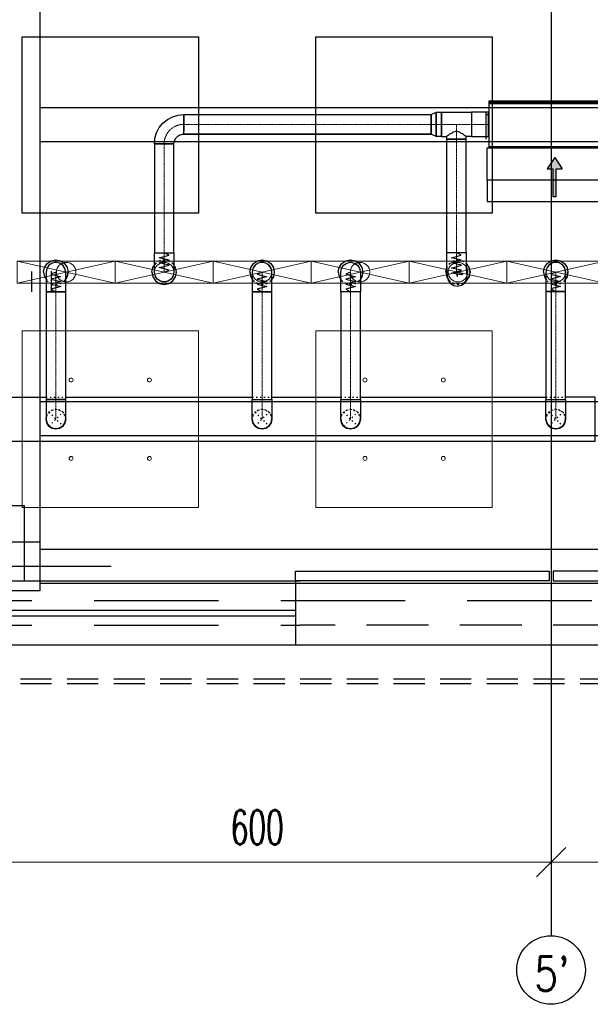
# Model space of a CAD drawing. Header units: centimetres. Extents: x -228435 to 46820, y -89367 to 152985.
# Tile 33 of 256: x -45965 to -40139, y 533 to 10575. Entities that reach past the tile are written whole.
import ezdxf

# ---------------------------------------------------------------- set-up
doc = ezdxf.new("R2010")
doc.units = ezdxf.units.CM
doc.header["$LTSCALE"] = 50
doc.header["$PDMODE"] = 35
doc.header["$PDSIZE"] = 0.1
for name, pattern in [('CADVENT_CENTERLINE', [9.9, 7.4, -1, 0.5, -1]), ('CADVENT_HIDDEN', [0.8, 0.25, -0.55]), ('Kondygnacja  -0_5$0$HIDDEN', [9.525, 6.35, -3.175]), ('Kondygnacja  -0_5$0$HIDDEN2', [4.7625, 3.175, -1.5875]), ('Osie rzutów$0$DASHDOT2', [12.7, 6.35, -3.175, 0, -3.175])]:
    doc.linetypes.add(name, pattern=pattern)
doc.layers.get('0').update_dxf_attribs({"color": 8})
doc.layers.get('DEFPOINTS').update_dxf_attribs({"color": 8})
for name, color, linetype in [('01-103-Went PP_poziom-0_5$0$L_Nawiew', 250, 'Continuous'), ('bgde-nawiewDETAILS', 1, 'Continuous'), ('bgde-nawiewEXP', 250, 'Continuous'), ('bgde-nawiewHIDDEN', 250, 'Continuous'), ('bgde-wywiewSOL', 5, 'Continuous'), ('Kondygnacja  -0_5$0$ARCH_ELEMENTY_POWYŻEJ RZUTU', 8, 'Kondygnacja  -0_5$0$HIDDEN2'), ('Kondygnacja  -0_5$0$ARCH_KONSTR_POWYŻEJ RZUTU', 8, 'Kondygnacja  -0_5$0$HIDDEN'), ('Kondygnacja  -0_5$0$ARCH_KONSTR_POWYŻEJ RZUTU_IST', 8, 'Kondygnacja  -0_5$0$HIDDEN2'), ('Kondygnacja  -0_5$0$ARCH_NIEWIDOK_IST', 8, 'Kondygnacja  -0_5$0$HIDDEN'), ('Kondygnacja  -0_5$0$ARCH_OKŁADZINA', 8, 'Continuous'), ('Kondygnacja  -0_5$0$ARCH_WIDOK_IST', 8, 'Continuous'), ('Kondygnacja  -0_5$0$ARCH_ŚLUSARKA_DRZWI', 8, 'Continuous'), ('Kondygnacja  -0_5$0$ARCH_ŚLUSARKA_OKNA_IST', 8, 'Continuous'), ('Osie rzutów$0$ARCH_INFO_OSIE_IST', 8, 'Osie rzutów$0$DASHDOT2'), ('Osie rzutów$0$ARCH_INFO_OSIE_OPISY_IST', 8, 'Continuous')]:
    doc.layers.add(name, color=color, linetype=linetype)
for name, color, linetype, lineweight in [('bgde-nawiewCEN', 7, 'Continuous', 13), ('bgde_nawiewnik', 11, 'Continuous', 5), ('Osie rzutów$0$ARCH_INFO_WYMIARY', 8, 'Continuous', 9), ('SU Lampy kwadratowe  -05$0$ARCH_SUFITY_PODWIESZANE', 8, 'Continuous', 9)]:
    doc.layers.add(name, color=color, linetype=linetype, lineweight=lineweight)
doc.styles.add('Osie rzutów$0$ROMANS-250-CM', font='romans.shx', dxfattribs={"width": 0.8, "height": 50})
doc.styles.add('Osie rzutów$0$wymiary_cuprum', font='Romans.shx', dxfattribs={"width": 0.6})
doc.dimstyles.new('Osie rzutów$0$ARCH_ CT', dxfattribs={"dimtxt": 20, "dimasz": 20, "dimexe": 12, "dimexo": 20, "dimgap": 5, "dimtad": 1, "dimdec": 1, "dimrnd": 0.5, "dimzin": 9, "dimdsep": 46, "dimtxsty": 'Osie rzutów$0$wymiary_cuprum', "dimblk": 'Osie rzutów$0$_Oblique', "dimcen": 8, "dimdle": 12, "dimclrd": 256, "dimclre": 256, "dimclrt": 55, "dimadec": 1, "dimazin": 0, "dimtfac": 1, "dimtdec": 1, "dimtmove": 1, "dimatfit": 2, "dimldrblk": 'Osie rzutów$0$_Dot', "dimfxl": 50, "dimtolj": 1, "dimtzin": 0, "dimlwd": -1, "dimlwe": -1, "dimarcsym": 0})

# ---------------------------------------------------------------- blocks, each defined once
blk = doc.blocks.new('Osie rzutów$0$_Oblique')
at = {"color": 0, "linetype": 'ByBlock', "lineweight": -2}
blk.add_line((-0.5, -0.5), (0.5, 0.5), dxfattribs=at)
blk = doc.blocks.new('*D281')
at = {"layer": 'DEFPOINTS', "color": 0}
for p in [(8060, 4732.2), (8660, 4732.2), (8660, 4698.3)]:
    blk.add_point(p, dxfattribs=at)
at = {"layer": 'Osie rzutów$0$ARCH_INFO_WYMIARY'}
for p, q in [((8060, 4717.2), (8060, 4690.3)), ((8660, 4717.2), (8660, 4690.3)), ((8052, 4698.3), (8668, 4698.3))]:
    blk.add_line(p, q, dxfattribs=at)
at = {"layer": 'Osie rzutów$0$ARCH_INFO_WYMIARY', "xscale": 30, "yscale": 30, "zscale": 30, "rotation": 180}
blk.add_blockref('Osie rzutów$0$_Oblique', (8060, 4698.3), dxfattribs=at)
at = {"layer": 'Osie rzutów$0$ARCH_INFO_WYMIARY', "xscale": 30, "yscale": 30, "zscale": 30}
blk.add_blockref('Osie rzutów$0$_Oblique', (8660, 4698.3), dxfattribs=at)
at = {"layer": 'Osie rzutów$0$ARCH_INFO_WYMIARY', "color": 55, "insert": (8360, 4733.8), "char_height": 35, "attachment_point": 5, "style": 'Osie rzutów$0$wymiary_cuprum'}
blk.add_mtext('\\A1;600', dxfattribs=at)
blk = doc.blocks.new('Osie rzutów$0$_Dot')
at = {"color": 0, "linetype": 'ByBlock', "lineweight": -2}
blk.add_line((-0.5, 0), (-1, 0), dxfattribs=at)
at = {"color": 0, "linetype": 'ByBlock', "const_width": 0.5}
blk.add_lwpolyline([(-0.25, 0, 1), (0.25, 0, 1)], format="xyb", close=True, dxfattribs=at)
blk = doc.blocks.new('*D282')
at = {"layer": 'DEFPOINTS', "color": 0}
for p in [(7460, 4732.2), (8060, 4732.2), (8060, 4698.3)]:
    blk.add_point(p, dxfattribs=at)
at = {"layer": 'Osie rzutów$0$ARCH_INFO_WYMIARY'}
for p, q in [((7460, 4717.2), (7460, 4690.3)), ((8060, 4717.2), (8060, 4690.3)), ((7452, 4698.3), (8068, 4698.3))]:
    blk.add_line(p, q, dxfattribs=at)
at = {"layer": 'Osie rzutów$0$ARCH_INFO_WYMIARY', "xscale": 30, "yscale": 30, "zscale": 30, "rotation": 180}
blk.add_blockref('Osie rzutów$0$_Oblique', (7460, 4698.3), dxfattribs=at)
at = {"layer": 'Osie rzutów$0$ARCH_INFO_WYMIARY', "xscale": 30, "yscale": 30, "zscale": 30}
blk.add_blockref('Osie rzutów$0$_Oblique', (8060, 4698.3), dxfattribs=at)
at = {"layer": 'Osie rzutów$0$ARCH_INFO_WYMIARY', "color": 55, "insert": (7760, 4733.8), "char_height": 35, "attachment_point": 5, "style": 'Osie rzutów$0$wymiary_cuprum'}
blk.add_mtext('\\A1;600', dxfattribs=at)
blk = doc.blocks.new('SU Lampy kwadratowe  -05')
at = {"layer": 'SU Lampy kwadratowe  -05$0$ARCH_SUFITY_PODWIESZANE'}
for points in [[(7520, 5240), (7700, 5240), (7700, 5060), (7520, 5060)], [(7820, 5240), (8000, 5240), (8000, 5060), (7820, 5060)]]:
    blk.add_lwpolyline(points, close=True, dxfattribs=at)
for centre in [(7570, 5190), (7650, 5190), (7870, 5190), (7950, 5190), (7570, 5110), (7650, 5110), (7870, 5110), (7950, 5110)]:
    blk.add_circle(centre, 2, dxfattribs=at)
blk = doc.blocks.new('Kondygnacja  -0_5$0$konstrukcja istniejąca -0.5')
at = {"layer": 'Kondygnacja  -0_5$0$ARCH_KONSTR_POWYŻEJ RZUTU_IST', "ltscale": 10}
for p, q in [((7538, 5017.5), (8581.5, 5017.5)), ((8581.5, 4982.5), (7538, 4982.5))]:
    blk.add_line(p, q, dxfattribs=at)
for points in [[(7538, 6175), (7538, 5025)], [(7538, 5467.9), (8582, 5467.9)], [(8582, 5432.9), (7538, 5432.9)], [(7538, 5167.9), (8582, 5167.9)], [(8582, 5132.9), (7538, 5132.9)], [(7538, 4975), (7382, 4975), (7382, 5025), (7538, 5025), (7538, 4975)]]:
    blk.add_lwpolyline(points, dxfattribs=at)
blk = doc.blocks.new('A$C066D7839')
at = {"layer": 'bgde_nawiewnik'}
for p, q in [((-50, -11.15), (-50, 11.15)), ((-50, 11.15), (50, 11.15)), ((-50, -11.15), (50, 11.15)), ((50, -11.15), (-50, 11.15)), ((50, 11.15), (50, -11.15)), ((50, -11.15), (-50, -11.15))]:
    blk.add_line(p, q, dxfattribs=at)
blk.add_circle((0, 0), 10, dxfattribs=at)
blk = doc.blocks.new('A$C5B3E7367')
at = {"layer": '01-103-Went PP_poziom-0_5$0$L_Nawiew'}
h = blk.add_hatch(color=256, dxfattribs=at)
h.paths.add_polyline_path([(215, 704), (215, 674), (332, 674), (332, 612), (446, 689), (332, 766), (332, 704)])
h.paths.add_polyline_path([(48, 704), (48, 674), (215, 674), (215, 704)])
for p, q in [((215, 1525), (165, 1525)), ((165, 1525), (165, 1505)), ((215, 1400), (215, 1530)), ((545, 1530), (215, 1530)), ((215, 1530), (215, 1515)), ((545, 1400), (545, 1530)), ((165, 1505), (215, 1505)), ((244, 1452), (269, 1452)), ((256, 1452), (256, 1400)), ((326, 1452), (351, 1452)), ((339, 1452), (339, 1400)), ((409, 1452), (434, 1452)), ((421, 1452), (421, 1400)), ((491, 1452), (516, 1452)), ((504, 1452), (504, 1400)), ((0, 1378), (215, 1378)), ((0, 0), (0, 1378)), ((545, 1400), (215, 1400)), ((215, 1400), (215, 1378)), ((215, 1378), (215, 0)), ((545, 0), (545, 1400)), ((48, 704), (332, 704)), ((48, 704), (48, 674)), ((446, 689), (332, 766)), ((332, 704), (332, 766)), ((48, 674), (332, 674)), ((446, 689), (332, 612)), ((332, 612), (332, 674)), ((215, 0), (0, 0)), ((215, 0), (545, 0))]:
    blk.add_line(p, q, dxfattribs=at)
blk = doc.blocks.new('A$C53CA46B8')
at = {"layer": 'bgde-wywiewSOL'}
for p, q in [((113, 511), (-162, 511)), ((-137, 481), (-137, 511)), ((88, 481), (88, 511)), ((200, 481), (-250, 481)), ((-250, 481), (-250, -879)), ((200, 481), (200, -879)), ((200, -879), (-250, -879)), ((-137, -879), (-137, -909)), ((88, -879), (88, -909)), ((113, -909), (-162, -909))]:
    blk.add_line(p, q, dxfattribs=at)
at = {"layer": '01-103-Went PP_poziom-0_5$0$L_Nawiew'}
blk.add_blockref('A$C5B3E7367', (-795, -894), dxfattribs=at)
blk = doc.blocks.new('Osie rzutów')
at = {"layer": 'Osie rzutów$0$ARCH_INFO_OSIE_IST', "ltscale": 10}
for p, q in [((8060, 12510), (8060, 4623.26)), ((4436.04, 5000), (15156.54, 5000))]:
    blk.add_line(p, q, dxfattribs=at)
at = {"layer": 'Osie rzutów$0$ARCH_INFO_OSIE_OPISY_IST'}
blk.add_circle((8060, 4588.26), 35, dxfattribs=at)
at = {"layer": 'Osie rzutów$0$ARCH_INFO_OSIE_OPISY_IST', "style": 'Osie rzutów$0$ROMANS-250-CM', "width": 0.8}
blk.add_text("5'", height=35, dxfattribs=at).set_placement((8043.01, 4566.88))
at = {"layer": 'Osie rzutów$0$ARCH_INFO_WYMIARY'}
for base, p1, p2, picture, middle in [((8060, 4698.26), (7460, 4732.19), (8060, 4732.19), '*D282', (7760, 4733.76)), ((8660, 4698.26), (8060, 4732.19), (8660, 4732.19), '*D281', (8360, 4733.76))]:
    dim = blk.add_linear_dim(base=base, p1=p1, p2=p2, dimstyle='Osie rzutów$0$ARCH_ CT', override={"dimtxt": 35, "dimasz": 30, "dimexe": 8, "dimexo": 15, "dimgap": 18, "dimdle": 8}, dxfattribs=at)
    dim.commit()
    dim.dimension.update_dxf_attribs({"geometry": picture, "text_midpoint": middle})

msp = doc.modelspace()

# ---------------------------------------------------------------- linework, layer by layer
at = {"layer": '01-103-Went PP_poziom-0_5$0$L_Nawiew'}
for p, q in [((-45840.078, 7800.024, 268.272), (-45840.078, 8005.365, 268.272)), ((-45640.078, 7800.024, 268.272), (-45640.078, 8009.779, 268.272))]:
    msp.add_line(p, q, dxfattribs=at)
at = {"layer": '01-103-Went PP_poziom-0_5$0$L_Nawiew', "color": 1, "elevation": 1920}
for points in [[(-45940, 10400), (-44140, 10400), (-44140, 8600), (-45940, 8600)], [(-42940, 10400), (-41140, 10400), (-41140, 8600), (-42940, 8600)]]:
    msp.add_lwpolyline(points, close=True, dxfattribs=at)
at = {"layer": 'bgde-nawiewCEN', "linetype": 'CADVENT_CENTERLINE', "ltscale": 0.06}
for p, q in [((-41762.861, 9507.233), (-44289.994, 9507.233)), ((-41659.861, 9507.233), (-41762.861, 9507.233)), ((-41659.861, 9507.233), (-41506.861, 9507.233)), ((-41506.861, 9357.233), (-41506.861, 9507.233)), ((-41506.861, 9507.233), (-41353.861, 9507.233)), ((-41353.861, 9507.233), (-41180.169, 9507.233)), ((-41176.169, 9507.233), (-41180.169, 9507.233)), ((-41506.861, 9357.233), (-41506.861, 8200.173)), ((-44489.994, 9307.233), (-44489.994, 8198.395)), ((-44489.994, 8198.395), (-44489.994, 8179.873)), ((-44489.994, 8179.873), (-44489.994, 8129.237)), ((-41506.861, 8200.173), (-41506.861, 8165.505)), ((-41506.861, 8165.505), (-41506.044, 8075.281)), ((-44489.994, 8129.237), (-44489.994, 8101.703)), ((-44489.994, 8101.703), (-44489.994, 8078.396)), ((-44489.994, 8078.396), (-44489.994, 8058.964)), ((-44489.994, 8058.964), (-44489.994, 8043.054)), ((-44489.994, 8043.054), (-44489.994, 8030.315)), ((-41506.044, 8075.281), (-41505.112, 8032.173)), ((-45595.324, 7999.666), (-45595.324, 7999.92)), ((-45595.324, 7999.92), (-45595.324, 7999.839)), ((-45595.324, 7998.659), (-45595.324, 7999.666)), ((-45595.324, 7996.566), (-45595.324, 7998.659)), ((-45595.324, 7993.031), (-45595.324, 7996.566)), ((-45595.324, 7987.702), (-45595.324, 7993.031)), ((-45595.324, 7980.223), (-45595.324, 7987.702)), ((-45595.324, 7970.24), (-45595.324, 7980.223)), ((-45595.324, 7957.398), (-45595.324, 7970.24)), ((-45595.324, 7941.343), (-45595.324, 7957.398)), ((-45595.324, 7921.721), (-45595.324, 7941.343)), ((-44489.994, 8030.315), (-44489.994, 8020.393)), ((-44489.994, 8020.393), (-44489.994, 8012.937)), ((-44489.994, 8012.937), (-44489.994, 8007.595)), ((-44489.994, 8007.595), (-44489.994, 8004.013)), ((-44489.994, 8004.013), (-44489.994, 8001.841)), ((-44489.994, 8001.841), (-44489.994, 8000.726)), ((-44489.994, 8000.726), (-44489.994, 8000.256)), ((-43490.849, 7999.782), (-43490.849, 8000.256)), ((-43490.849, 7998.657), (-43490.849, 7999.782)), ((-43490.849, 7996.467), (-43490.849, 7998.657)), ((-43490.849, 7992.855), (-43490.849, 7996.467)), ((-43490.849, 7987.467), (-43490.849, 7992.855)), ((-43490.849, 7979.948), (-43490.849, 7987.467)), ((-43490.849, 7969.942), (-43490.849, 7979.948)), ((-43490.849, 7957.093), (-43490.849, 7969.942)), ((-43490.849, 7941.048), (-43490.849, 7957.093)), ((-43490.849, 7921.45), (-43490.849, 7941.048)), ((-42586.932, 7999.97), (-42586.932, 8000.444)), ((-42586.932, 7998.844), (-42586.932, 7999.97)), ((-42586.932, 7996.651), (-42586.932, 7998.844)), ((-42586.932, 7993.036), (-42586.932, 7996.651)), ((-42586.932, 7987.644), (-42586.932, 7993.036)), ((-42586.932, 7980.118), (-42586.932, 7987.644)), ((-42586.932, 7970.103), (-42586.932, 7980.118)), ((-42586.932, 7957.244), (-42586.932, 7970.103)), ((-42586.932, 7941.185), (-42586.932, 7957.244)), ((-42586.932, 7921.57), (-42586.932, 7941.185)), ((-41505.112, 8032.173), (-41503.911, 8000.178)), ((-41503.911, 8000.178), (-41502.501, 7977.962)), ((-41502.501, 7977.962), (-41500.941, 7964.192)), ((-41500.941, 7964.192), (-41499.292, 7957.534)), ((-41499.292, 7957.534), (-41497.612, 7956.655)), ((-41497.612, 7956.655), (-41495.963, 7960.22)), ((-41495.963, 7960.22), (-41494.403, 7966.896)), ((-41494.403, 7966.896), (-41492.993, 7975.349)), ((-41492.993, 7975.349), (-41491.792, 7984.245)), ((-41491.792, 7984.245), (-41490.86, 7992.251)), ((-41490.86, 7992.251), (-41490.043, 8000.256)), ((-40492.238, 8000.81), (-40492.238, 8000.917)), ((-40492.238, 8000.917), (-40492.238, 8000.782)), ((-40492.238, 7999.882), (-40492.238, 8000.81)), ((-40492.238, 7997.855), (-40492.238, 7999.882)), ((-40492.238, 7994.375), (-40492.238, 7997.855)), ((-40492.238, 7989.087), (-40492.238, 7994.375)), ((-40492.238, 7981.64), (-40492.238, 7989.087)), ((-40492.238, 7971.677), (-40492.238, 7981.64)), ((-40492.238, 7958.847), (-40492.238, 7971.677)), ((-40492.238, 7942.796), (-40492.238, 7958.847)), ((-40492.238, 7923.169), (-40492.238, 7942.796)), ((-45595.324, 7898.177), (-45595.324, 7921.721)), ((-45595.324, 7870.357), (-45595.324, 7898.177)), ((-45595.324, 7819.188), (-45595.324, 7870.357)), ((-43490.849, 7897.944), (-43490.849, 7921.45)), ((-43490.849, 7870.176), (-43490.849, 7897.944)), ((-43490.849, 7819.109), (-43490.849, 7870.176)), ((-42586.932, 7898.044), (-42586.932, 7921.57)), ((-42586.932, 7870.251), (-42586.932, 7898.044)), ((-42586.932, 7819.14), (-42586.932, 7870.251)), ((-40492.238, 7899.613), (-40492.238, 7923.169)), ((-40492.238, 7871.774), (-40492.238, 7899.613)), ((-40492.238, 7820.567), (-40492.238, 7871.774)), ((-45595.324, 7800.47), (-45595.324, 7819.188)), ((-45595.324, 6701.338), (-45595.324, 7800.47)), ((-43490.849, 7800.429), (-43490.849, 7819.109)), ((-43490.849, 6701.338), (-43490.849, 7800.429)), ((-42586.932, 7800.444), (-42586.932, 7819.14)), ((-42586.932, 6701.338), (-42586.932, 7800.444)), ((-40492.238, 7801.834), (-40492.238, 7820.567)), ((-40492.238, 6701.338), (-40492.238, 7801.834)), ((-45595.324, 6501.338), (-45595.324, 6701.338)), ((-43490.849, 6701.338), (-43490.849, 6501.338)), ((-42586.932, 6701.338), (-42586.932, 6501.338)), ((-40492.238, 6701.338), (-40492.238, 6501.338))]:
    msp.add_line(p, q, dxfattribs=at)
msp.add_arc((-44289.994, 9307.233), 200, 90, 180, dxfattribs=at)
at = {"layer": 'bgde-nawiewDETAILS', "linetype": 'CADVENT_HIDDEN'}
for p, q in [((-45666.034, 6430.628), (-45524.613, 6572.049)), ((-45666.034, 6572.049), (-45524.613, 6430.628)), ((-43561.56, 6430.628), (-43420.138, 6572.049)), ((-43561.56, 6572.049), (-43420.138, 6430.628)), ((-42657.643, 6430.628), (-42516.221, 6572.049)), ((-42657.643, 6572.049), (-42516.221, 6430.628)), ((-40562.948, 6430.628), (-40421.527, 6572.049)), ((-40562.948, 6572.049), (-40421.527, 6430.628))]:
    msp.add_line(p, q, dxfattribs=at)
at = {"layer": 'bgde-nawiewEXP', "linetype": 'Continuous'}
for points in [[(-41176.169, 9732.233), (-39816.169, 9732.233), (-39816.169, 9742.233), (-41176.169, 9742.233)], [(-41176.169, 9282.233), (-39816.169, 9282.233), (-39816.169, 9732.233), (-41176.169, 9732.233)], [(-44289.994, 9407.233), (-44289.994, 9607.233), (-41762.861, 9607.233), (-41762.861, 9407.233)], [(-41762.861, 9407.233), (-41762.861, 9607.233), (-41714.704, 9632.233), (-41714.704, 9382.233)], [(-41714.704, 9382.233), (-41714.704, 9632.233), (-41659.861, 9632.233), (-41659.861, 9382.233)], [(-41353.861, 9382.233), (-41180.169, 9382.233), (-41180.169, 9632.233), (-41353.861, 9632.233), (-41353.861, 9391.748)], [(-41606.861, 8200.173), (-41406.861, 8200.173), (-41406.861, 9357.233), (-41606.861, 9357.233)], [(-44589.994, 8198.395), (-44389.994, 8198.395), (-44389.994, 9307.233), (-44589.994, 9307.233)], [(-44589.994, 8179.873), (-44589.994, 8198.395), (-44389.994, 8198.395), (-44389.994, 8000.256), (-44397.606, 7961.988), (-44419.283, 7929.545), (-44451.725, 7907.868), (-44489.994, 7900.256), (-44528.262, 7907.868), (-44560.705, 7929.545), (-44582.382, 7961.988), (-44589.994, 8000.256), (-44589.994, 8129.237)], [(-45695.324, 7987.702), (-45695.324, 7800.47), (-45495.324, 7800.47), (-45495.324, 7999.92), (-45502.936, 8038.188), (-45524.613, 8070.63), (-45557.055, 8092.308), (-45595.324, 8099.92), (-45633.592, 8092.308), (-45666.034, 8070.63), (-45687.712, 8038.188), (-45695.324, 7999.92), (-45695.324, 7993.031)], [(-43590.849, 7957.093), (-43590.849, 7800.429), (-43390.849, 7800.429), (-43390.849, 8000.256), (-43398.461, 8038.524), (-43420.138, 8070.967), (-43452.581, 8092.644), (-43490.849, 8100.256), (-43529.117, 8092.644), (-43561.56, 8070.967), (-43583.237, 8038.524), (-43590.849, 8000.256), (-43590.849, 7969.942)], [(-42686.932, 6501.338), (-42686.932, 6701.338), (-42486.932, 6701.338), (-42486.932, 7800.444), (-42686.932, 7800.444), (-42686.932, 8000.444), (-42679.32, 8038.712), (-42657.643, 8071.154), (-42625.2, 8092.832), (-42586.932, 8100.444), (-42548.664, 8092.832), (-42516.221, 8071.154), (-42494.544, 8038.712), (-42486.932, 8000.444), (-42486.932, 7800.444), (-42686.932, 7800.444), (-42686.932, 6701.338), (-42486.932, 6701.338), (-42486.932, 6501.338), (-42494.544, 6463.07), (-42516.221, 6430.628), (-42548.664, 6408.95), (-42586.932, 6401.338), (-42625.2, 6408.95), (-42657.643, 6430.628), (-42679.32, 6463.07)], [(-40592.238, 7989.087), (-40592.238, 7801.834), (-40392.238, 7801.834), (-40392.238, 8000.917), (-40399.85, 8039.185), (-40421.527, 8071.627), (-40453.969, 8093.305), (-40492.238, 8100.917), (-40530.506, 8093.305), (-40562.948, 8071.627), (-40584.626, 8039.185), (-40592.238, 8000.917), (-40592.238, 7994.375)], [(-45695.324, 6701.338), (-45495.324, 6701.338), (-45495.324, 7800.47), (-45695.324, 7800.47)], [(-43590.849, 6701.338), (-43390.849, 6701.338), (-43390.849, 7800.429), (-43590.849, 7800.429)], [(-40592.238, 6501.338), (-40592.238, 6701.338), (-40392.238, 6701.338), (-40392.238, 7801.834), (-40592.238, 7801.834), (-40592.238, 6701.338), (-40392.238, 6701.338), (-40392.238, 6501.338), (-40399.85, 6463.07), (-40421.527, 6430.628), (-40453.969, 6408.95), (-40492.238, 6401.338), (-40530.506, 6408.95), (-40562.948, 6430.628), (-40584.626, 6463.07)], [(-45695.324, 6501.338), (-45687.712, 6463.07), (-45666.034, 6430.628), (-45633.592, 6408.95), (-45595.324, 6401.338), (-45557.055, 6408.95), (-45524.613, 6430.628), (-45502.936, 6463.07), (-45495.324, 6501.338), (-45495.324, 6701.338), (-45695.324, 6701.338), (-45695.324, 6505.181)], [(-43590.849, 6501.338), (-43590.849, 6701.338), (-43390.849, 6701.338), (-43390.849, 6501.338), (-43398.461, 6463.07), (-43420.138, 6430.628), (-43452.581, 6408.95), (-43490.849, 6401.338), (-43529.117, 6408.95), (-43561.56, 6430.628), (-43583.237, 6463.07)], [(-45695.324, 6501.338), (-45687.712, 6463.07), (-45666.034, 6430.628), (-45633.592, 6408.95), (-45595.324, 6401.338), (-45557.055, 6408.95), (-45524.613, 6430.628), (-45502.936, 6463.07), (-45495.324, 6501.338), (-45502.936, 6463.07), (-45524.613, 6430.628), (-45557.055, 6408.95), (-45595.324, 6401.338), (-45633.592, 6408.95), (-45666.034, 6430.628), (-45687.712, 6463.07)], [(-43590.849, 6501.338), (-43583.237, 6463.07), (-43561.56, 6430.628), (-43529.117, 6408.95), (-43490.849, 6401.338), (-43452.581, 6408.95), (-43420.138, 6430.628), (-43398.461, 6463.07), (-43390.849, 6501.338), (-43398.461, 6463.07), (-43420.138, 6430.628), (-43452.581, 6408.95), (-43490.849, 6401.338), (-43529.117, 6408.95), (-43561.56, 6430.628), (-43583.237, 6463.07)], [(-42686.932, 6501.338), (-42679.32, 6463.07), (-42657.643, 6430.628), (-42625.2, 6408.95), (-42586.932, 6401.338), (-42548.664, 6408.95), (-42516.221, 6430.628), (-42494.544, 6463.07), (-42486.932, 6501.338), (-42494.544, 6463.07), (-42516.221, 6430.628), (-42548.664, 6408.95), (-42586.932, 6401.338), (-42625.2, 6408.95), (-42657.643, 6430.628), (-42679.32, 6463.07)], [(-40592.238, 6501.338), (-40584.626, 6463.07), (-40562.948, 6430.628), (-40530.506, 6408.95), (-40492.238, 6401.338), (-40453.969, 6408.95), (-40421.527, 6430.628), (-40399.85, 6463.07), (-40392.238, 6501.338), (-40399.85, 6463.07), (-40421.527, 6430.628), (-40453.969, 6408.95), (-40492.238, 6401.338), (-40530.506, 6408.95), (-40562.948, 6430.628), (-40584.626, 6463.07)]]:
    msp.add_lwpolyline(points, close=True, dxfattribs=at)
for points in [[(-44589.994, 9307.233), (-44584.229, 9365.76), (-44567.158, 9422.038), (-44539.435, 9473.904), (-44502.126, 9519.365), (-44456.665, 9556.674), (-44404.799, 9584.397), (-44348.521, 9601.469), (-44289.994, 9607.233), (-44289.994, 9507.233)], [(-44289.994, 9507.233), (-44289.994, 9545.501)], [(-41659.861, 9382.233), (-41659.861, 9632.233), (-41353.861, 9632.233), (-41353.861, 9382.233), (-41406.861, 9382.233)], [(-41180.169, 9382.233), (-41180.169, 9632.233), (-41176.169, 9632.233)], [(-44289.994, 9468.965), (-44289.994, 9507.233)], [(-44289.994, 9507.233), (-44289.994, 9468.965)], [(-44289.994, 9468.965), (-44289.994, 9436.522)], [(-44289.994, 9436.522), (-44289.994, 9468.965)], [(-44589.994, 9307.233), (-44389.994, 9307.233), (-44388.072, 9326.742), (-44382.382, 9345.501), (-44373.141, 9362.79), (-44360.705, 9377.944), (-44345.551, 9390.38), (-44328.262, 9399.621), (-44309.503, 9405.312), (-44289.994, 9407.233)], [(-44289.994, 9407.233), (-44309.503, 9405.312)], [(-44289.994, 9414.845), (-44289.994, 9436.522)], [(-44289.994, 9414.845), (-44289.994, 9407.233)], [(-44289.994, 9407.233), (-44289.994, 9414.845)], [(-44289.994, 9407.233), (-41762.861, 9407.233)], [(-41659.861, 9382.233), (-41606.861, 9382.233), (-41606.861, 9357.233), (-41406.861, 9357.233), (-41406.861, 9382.233), (-41414.473, 9389.845), (-41420.866, 9391.748), (-41436.151, 9407.033), (-41462.607, 9418.845), (-41468.593, 9424.831), (-41506.861, 9436.223), (-41545.13, 9424.831), (-41551.116, 9418.845), (-41577.572, 9407.033), (-41592.857, 9391.748), (-41599.249, 9389.845), (-41606.861, 9382.233)], [(-41180.169, 9382.233), (-41176.169, 9382.233)], [(-41606.861, 8200.173), (-41606.861, 8165.057), (-41606.035, 8073.847), (-41605.082, 8029.774), (-41603.854, 7997.042), (-41602.416, 7974.396), (-41600.837, 7960.456), (-41592.061, 7923.285), (-41590.218, 7915.847), (-41567.415, 7884.281), (-41534.241, 7863.867), (-41532.287, 7862.843), (-41493.77, 7856.678), (-41455.839, 7865.734), (-41424.267, 7888.631), (-41403.862, 7921.885), (-41402.146, 7925.592), (-41400.552, 7932.417), (-41399.127, 7940.959), (-41393.095, 7979.193), (-41391.887, 7988.143), (-41390.947, 7996.214), (-41390.124, 8004.28), (-41399.27, 8042.211), (-41405.492, 8050.757)], [(-41606.861, 8200.173), (-41406.861, 8200.173), (-41406.861, 8165.953), (-41406.053, 8076.716), (-41405.142, 8034.571), (-41403.969, 8003.313), (-41402.586, 7981.528), (-41401.045, 7967.928)], [(-45720.324, 7999.722), (-45720.324, 7999.839), (-45710.809, 8047.674), (-45683.712, 8088.227), (-45643.159, 8115.324), (-45595.324, 8124.839), (-45547.488, 8115.324), (-45506.935, 8088.227), (-45479.839, 8047.674), (-45470.324, 7999.839), (-45479.839, 7952.003), (-45495.324, 7928.829)], [(-44614.994, 8000.256), (-44605.479, 7952.421), (-44578.382, 7911.868), (-44537.829, 7884.771), (-44489.994, 7875.256), (-44442.158, 7884.771), (-44401.605, 7911.868), (-44374.509, 7952.421), (-44364.994, 8000.256), (-44374.509, 8048.091), (-44389.994, 8071.266)], [(-44614.994, 8000.256), (-44605.479, 8048.091), (-44589.994, 8071.266)], [(-43615.849, 8000.256), (-43606.334, 8048.091), (-43579.237, 8088.644), (-43538.684, 8115.741), (-43490.849, 8125.256), (-43443.014, 8115.741), (-43402.461, 8088.644), (-43375.364, 8048.091), (-43365.849, 8000.256), (-43375.364, 7952.421), (-43390.849, 7929.246)], [(-42711.932, 8000.444), (-42702.417, 8048.279), (-42675.32, 8088.832), (-42634.767, 8115.929), (-42586.932, 8125.444), (-42539.096, 8115.929), (-42498.544, 8088.832), (-42471.447, 8048.279), (-42461.932, 8000.444), (-42471.447, 7952.608), (-42486.932, 7929.434)], [(-41615.043, 8000.256), (-41605.528, 8048.091), (-41605.48, 8048.163)], [(-41419.809, 7899.738), (-41401.655, 7911.868), (-41374.558, 7952.421), (-41365.043, 8000.256), (-41374.558, 8048.091), (-41401.655, 8088.644), (-41406.189, 8091.674)], [(-40617.238, 8000.587), (-40617.238, 8000.782), (-40607.723, 8048.617), (-40580.626, 8089.17), (-40540.073, 8116.266), (-40492.238, 8125.781), (-40444.402, 8116.266), (-40403.849, 8089.17), (-40376.753, 8048.617), (-40367.238, 8000.782), (-40376.753, 7952.946), (-40392.238, 7929.772)], [(-45720.324, 7999.839), (-45710.809, 7952.003), (-45695.324, 7928.829)], [(-45720.324, 7999.722), (-45710.809, 7951.886), (-45695.324, 7928.712)], [(-45495.324, 7928.712), (-45479.839, 7951.886), (-45470.324, 7999.722), (-45470.324, 7999.839)], [(-43615.849, 8000.256), (-43606.334, 7952.421), (-43590.849, 7929.246)], [(-42711.932, 8000.444), (-42702.417, 7952.608), (-42686.932, 7929.434)], [(-41615.043, 8000.256), (-41605.528, 7952.421), (-41583.483, 7919.429)], [(-40617.238, 8000.782), (-40607.723, 7952.946), (-40592.238, 7929.772)], [(-40617.238, 8000.587), (-40607.723, 7952.752), (-40592.238, 7929.577)], [(-40392.238, 7929.577), (-40376.753, 7952.752), (-40367.238, 8000.587), (-40367.238, 8000.782)], [(-52195.805, 6301.338), (-52195.805, 6701.338), (-51995.805, 6726.338), (-51995.805, 6276.338), (-40088.422, 6276.338), (-40088.422, 6726.338), (-40392.238, 6726.338)], [(-46086.383, 6726.338), (-45695.324, 6726.338)], [(-45495.324, 6726.338), (-43590.849, 6726.338)], [(-43390.849, 6726.338), (-42686.932, 6726.338)], [(-42486.932, 6726.338), (-40592.238, 6726.338)]]:
    msp.add_lwpolyline(points, dxfattribs=at)
at = {"layer": 'bgde-nawiewEXP'}
for points in [[(-44489.994, 8000.256), (-44439.994, 8020.593), (-44539.994, 8045.834), (-44439.994, 8071.467), (-44539.994, 8096.517), (-44439.994, 8121.814), (-44539.994, 8146.938), (-44439.994, 8172.159), (-44489.994, 8198.395)], [(-41490.043, 8000.256), (-41441.505, 7983.698), (-41451.72, 7973.089), (-41553.361, 7988.569), (-41454.662, 8019.047), (-41555.392, 8042.017), (-41455.947, 8069.809), (-41556.305, 8093.745), (-41456.572, 8120.857), (-41556.738, 8146.453), (-41456.83, 8172.507), (-41506.861, 8200.173)], [(-45595.324, 7999.839), (-45645.324, 7979.051), (-45545.324, 7953.688), (-45645.324, 7928.466), (-45545.324, 7903.188), (-45645.324, 7877.67), (-45545.324, 7852.336), (-45645.324, 7826.91), (-45595.324, 7800.47)], [(-43490.849, 8000.256), (-43540.849, 7978.977), (-43440.849, 7953.637), (-43540.849, 7928.438), (-43440.849, 7903.175), (-43540.849, 7877.662), (-43440.849, 7852.325), (-43540.849, 7826.888), (-43490.849, 7800.429)], [(-42586.932, 8000.444), (-42636.932, 7979.146), (-42536.932, 7953.784), (-42636.932, 7928.564), (-42536.932, 7903.279), (-42636.932, 7877.744), (-42536.932, 7852.385), (-42636.932, 7826.926), (-42586.932, 7800.444)], [(-40492.238, 8000.782), (-40542.238, 7980.471), (-40442.238, 7955.139), (-40542.238, 7929.916), (-40442.238, 7904.627), (-40542.238, 7879.092), (-40442.238, 7853.74), (-40542.238, 7828.295), (-40492.238, 7801.834)]]:
    msp.add_lwpolyline(points, dxfattribs=at)
at = {"layer": 'bgde-nawiewHIDDEN', "linetype": 'CADVENT_HIDDEN'}
for points in [[(-41176.169, 9382.233), (-41176.169, 9632.233)], [(-44614.994, 8000.256), (-44605.479, 7952.421), (-44578.382, 7911.868), (-44537.829, 7884.771), (-44489.994, 7875.256), (-44442.158, 7884.771), (-44401.605, 7911.868), (-44374.509, 7952.421), (-44364.994, 8000.256), (-44374.509, 8048.091), (-44401.605, 8088.644), (-44442.158, 8115.741), (-44489.994, 8125.256), (-44537.829, 8115.741), (-44578.382, 8088.644), (-44589.994, 8071.266)], [(-44614.994, 8000.256), (-44605.479, 8048.091), (-44578.382, 8088.644), (-44537.829, 8115.741), (-44489.994, 8125.256), (-44442.158, 8115.741), (-44401.605, 8088.644), (-44389.994, 8071.266)], [(-43615.849, 8000.256), (-43606.334, 8048.091), (-43579.237, 8088.644), (-43538.684, 8115.741), (-43490.849, 8125.256), (-43443.014, 8115.741), (-43402.461, 8088.644), (-43375.364, 8048.091), (-43365.849, 8000.256), (-43375.364, 7952.421), (-43402.461, 7911.868), (-43443.014, 7884.771), (-43490.849, 7875.256), (-43538.684, 7884.771), (-43579.237, 7911.868), (-43538.684, 7884.771), (-43490.849, 7875.256), (-43443.014, 7884.771), (-43402.461, 7911.868), (-43390.849, 7929.246)], [(-42711.932, 8000.444), (-42702.417, 8048.279), (-42675.32, 8088.832), (-42634.767, 8115.929), (-42586.932, 8125.444), (-42539.096, 8115.929), (-42498.544, 8088.832), (-42471.447, 8048.279), (-42461.932, 8000.444), (-42471.447, 7952.608), (-42498.544, 7912.055), (-42539.096, 7884.959), (-42586.932, 7875.444), (-42634.767, 7884.959), (-42675.32, 7912.055), (-42634.767, 7884.959), (-42586.932, 7875.444), (-42539.096, 7884.959), (-42498.544, 7912.055), (-42486.932, 7929.434)], [(-41615.043, 8000.256), (-41605.528, 8048.091), (-41578.431, 8088.644), (-41605.48, 8048.163)], [(-41578.431, 8088.644), (-41537.878, 8115.741), (-41490.043, 8125.256), (-41442.208, 8115.741), (-41406.189, 8091.674)], [(-41578.431, 8088.644), (-41537.878, 8115.741), (-41490.043, 8125.256), (-41442.208, 8115.741), (-41401.655, 8088.644), (-41374.558, 8048.091), (-41365.043, 8000.256), (-41374.558, 7952.421), (-41401.655, 7911.868), (-41442.208, 7884.771), (-41490.043, 7875.256), (-41537.878, 7884.771), (-41578.431, 7911.868), (-41537.878, 7884.771), (-41490.043, 7875.256), (-41442.208, 7884.771), (-41419.809, 7899.738)], [(-43615.849, 8000.256), (-43606.334, 7952.421), (-43579.237, 7911.868), (-43590.849, 7929.246)], [(-42711.932, 8000.444), (-42702.417, 7952.608), (-42675.32, 7912.055), (-42686.932, 7929.434)], [(-41615.043, 8000.256), (-41605.528, 7952.421), (-41578.431, 7911.868), (-41583.483, 7919.429)], [(-45695.324, 7928.829), (-45683.712, 7911.45), (-45643.159, 7884.354), (-45595.324, 7874.839), (-45547.488, 7884.354), (-45506.935, 7911.45), (-45495.324, 7928.829)], [(-45695.324, 7928.712), (-45683.712, 7911.334), (-45643.159, 7884.237), (-45595.324, 7874.722), (-45547.488, 7884.237), (-45506.935, 7911.334), (-45495.324, 7928.712)], [(-40592.238, 7929.772), (-40580.626, 7912.394), (-40540.073, 7885.297), (-40492.238, 7875.782), (-40444.402, 7885.297), (-40403.849, 7912.394), (-40392.238, 7929.772)], [(-40592.238, 7929.577), (-40580.626, 7912.199), (-40540.073, 7885.102), (-40492.238, 7875.587), (-40444.402, 7885.102), (-40403.849, 7912.199), (-40392.238, 7929.577)], [(-45695.324, 6726.338), (-45495.324, 6726.338)], [(-43590.849, 6726.338), (-43390.849, 6726.338)], [(-42686.932, 6726.338), (-42486.932, 6726.338)], [(-40592.238, 6726.338), (-40392.238, 6726.338)]]:
    msp.add_lwpolyline(points, dxfattribs=at)
for points in [[(-45695.324, 6501.338), (-45687.712, 6539.607), (-45666.034, 6572.049), (-45633.592, 6593.726), (-45595.324, 6601.338), (-45557.055, 6593.726), (-45524.613, 6572.049), (-45502.936, 6539.607), (-45495.324, 6501.338), (-45502.936, 6539.607), (-45524.613, 6572.049), (-45557.055, 6593.726), (-45595.324, 6601.338), (-45633.592, 6593.726), (-45666.034, 6572.049), (-45687.712, 6539.607)], [(-43590.849, 6501.338), (-43583.237, 6539.607), (-43561.56, 6572.049), (-43529.117, 6593.726), (-43490.849, 6601.338), (-43452.581, 6593.726), (-43420.138, 6572.049), (-43398.461, 6539.607), (-43390.849, 6501.338), (-43398.461, 6539.607), (-43420.138, 6572.049), (-43452.581, 6593.726), (-43490.849, 6601.338), (-43529.117, 6593.726), (-43561.56, 6572.049), (-43583.237, 6539.607)], [(-42686.932, 6501.338), (-42679.32, 6539.607), (-42657.643, 6572.049), (-42625.2, 6593.726), (-42586.932, 6601.338), (-42548.664, 6593.726), (-42516.221, 6572.049), (-42494.544, 6539.607), (-42486.932, 6501.338), (-42494.544, 6539.607), (-42516.221, 6572.049), (-42548.664, 6593.726), (-42586.932, 6601.338), (-42625.2, 6593.726), (-42657.643, 6572.049), (-42679.32, 6539.607)], [(-40592.238, 6501.338), (-40584.626, 6539.607), (-40562.948, 6572.049), (-40530.506, 6593.726), (-40492.238, 6601.338), (-40453.969, 6593.726), (-40421.527, 6572.049), (-40399.85, 6539.607), (-40392.238, 6501.338), (-40399.85, 6539.607), (-40421.527, 6572.049), (-40453.969, 6593.726), (-40492.238, 6601.338), (-40530.506, 6593.726), (-40562.948, 6572.049), (-40584.626, 6539.607)]]:
    msp.add_lwpolyline(points, close=True, dxfattribs=at)
at = {"layer": 'Kondygnacja  -0_5$0$ARCH_ELEMENTY_POWYŻEJ RZUTU', "ltscale": 4}
msp.add_line((-37980, 4400), (-43100, 4400), dxfattribs=at)
at = {"layer": 'Kondygnacja  -0_5$0$ARCH_NIEWIDOK_IST', "ltscale": 4}
for p, q in [((-58540, 4650), (-37980, 4650)), ((-58540, 4650), (-37980, 4650)), ((-58540, 4400), (-43100, 4400))]:
    msp.add_line(p, q, dxfattribs=at)
at = {"layer": 'Kondygnacja  -0_5$0$ARCH_NIEWIDOK_IST'}
for points in [[(-39925.355, 3800), (-46540, 3799.984), (-47540, 2799.984), (-48540, 3799.984), (-48540, 4650)], [(-39925.355, 3849.985), (-46560.711, 3849.984), (-47540, 2870.695), (-48490, 3820.695), (-48490, 4650)]]:
    msp.add_lwpolyline(points, dxfattribs=at)
at = {"layer": 'Kondygnacja  -0_5$0$ARCH_OKŁADZINA'}
msp.add_lwpolyline([(-47160, 4850), (-47160, 5620), (-45920, 5620), (-45920, 4850)], dxfattribs=at)
at = {"layer": 'Kondygnacja  -0_5$0$ARCH_WIDOK_IST'}
for p, q in [((-58240, 4850), (-43100, 4850)), ((-58540, 4200), (-37930, 4200))]:
    msp.add_line(p, q, dxfattribs=at)
for points in [[(-43150, 4850), (-43150, 4950), (-40560, 4950), (-40560, 4850)], [(-40520, 4850), (-37930, 4850), (-37930, 4950), (-40520, 4950)]]:
    msp.add_lwpolyline(points, close=True, dxfattribs=at)
at = {"layer": 'Kondygnacja  -0_5$0$ARCH_ŚLUSARKA_DRZWI'}
msp.add_lwpolyline([(-43150, 4850), (-43150, 4200)], dxfattribs=at)
at = {"layer": 'Kondygnacja  -0_5$0$ARCH_ŚLUSARKA_OKNA_IST'}
for p, q in [((-43150, 4550), (-58540, 4550)), ((-43150, 4550), (-58540, 4550)), ((-43150, 4490), (-58540, 4490)), ((-43150, 4490), (-58540, 4490))]:
    msp.add_line(p, q, dxfattribs=at)

# ---------------------------------------------------------------- block references
at = {"layer": '01-103-Went PP_poziom-0_5$0$L_Nawiew', "xscale": -1, "rotation": 270}
msp.add_blockref('A$C53CA46B8', (-40297.308, 9516.68, 210.499), dxfattribs=at)
at = {"layer": '01-103-Went PP_poziom-0_5$0$L_Nawiew', "xscale": 10, "yscale": 10, "zscale": 10}
for p in [(-45490.04, 8000, 1913.286), (-44490.04, 8000, 1913.286), (-43490.04, 8000, 1913.286), (-42490.04, 8000, 1913.286), (-41490.04, 8000, 1913.286), (-40490.04, 8000, 1913.286)]:
    msp.add_blockref('A$C066D7839', p, dxfattribs=at)
at = {"layer": 'Kondygnacja  -0_5$0$ARCH_KONSTR_POWYŻEJ RZUTU', "xscale": 10, "yscale": 10, "zscale": 10}
msp.add_blockref('Kondygnacja  -0_5$0$konstrukcja istniejąca -0.5', (-121140, -45000), dxfattribs=at)
at = {"layer": 'Osie rzutów$0$ARCH_INFO_OSIE_OPISY_IST', "xscale": 10, "yscale": 10, "zscale": 10}
msp.add_blockref('Osie rzutów', (-121140, -45000), dxfattribs=at)
at = {"layer": 'SU Lampy kwadratowe  -05$0$ARCH_SUFITY_PODWIESZANE', "xscale": 10, "yscale": 10, "zscale": 10}
msp.add_blockref('SU Lampy kwadratowe  -05', (-121140, -45000), dxfattribs=at)

doc.saveas('drawing.dxf')
